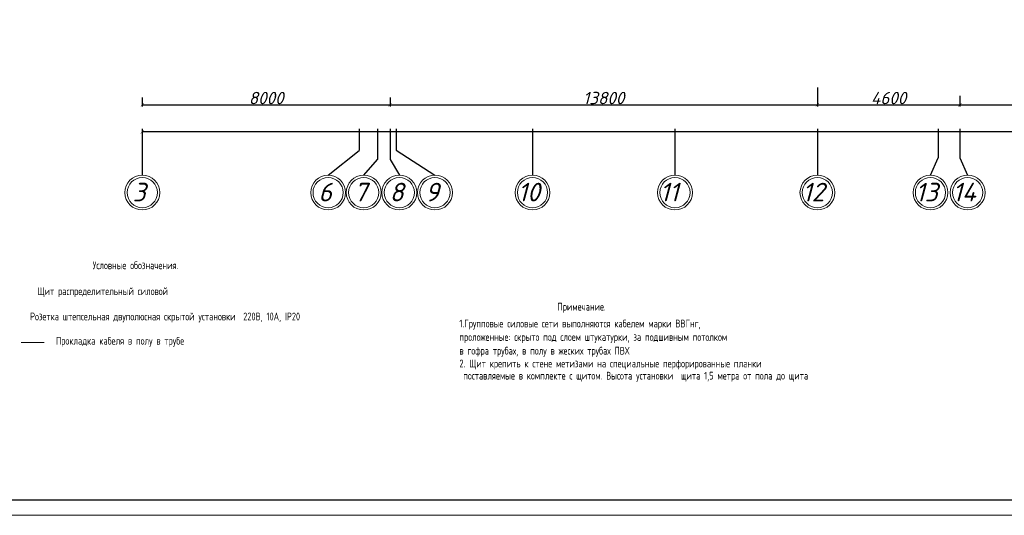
# Model space of a CAD drawing. Header units: millimetres. Extents: x 473009 to 2502882, y 456217 to 1153743.
# Tile 92 of 124: x 1953672 to 1985466, y 456592 to 472608. Entities that reach past the tile are written whole.
import ezdxf

# ---------------------------------------------------------------- set-up
doc = ezdxf.new("R2010")
doc.units = ezdxf.units.MM
doc.layers.add('os', color=3, linetype='Continuous')
for name, color, linetype, lineweight in [('STR. Таблицы(Tables).0', 7, 'Continuous', 20), ('ЭЛЕКТРООСВЕЩЕНИЕ', 7, 'Continuous', 50), ('ЭМ', 240, 'Continuous', 20)]:
    doc.layers.add(name, color=color, linetype=linetype, lineweight=lineweight)
doc.styles.add('SPDS', font='spds.shx', dxfattribs={"width": 0.8, "height": 250})
doc.styles.add('SPDS1', font='spds.shx', dxfattribs={"width": 0.8})
doc.styles.get("Standard").update_dxf_attribs({"font": 'isocpeui.ttf'})
doc.dimstyles.new('ISO-25', dxfattribs={"dimtxt": 400, "dimasz": 100, "dimexe": 50, "dimexo": 50, "dimgap": 20, "dimtad": 1, "dimdec": 0, "dimtxsty": 'Standard', "dimblk": 'ARCHTICK', "dimcen": 20, "dimclrd": 1, "dimclre": 1, "dimadec": 0, "dimazin": 0, "dimtfac": 1, "dimtdec": 0, "dimtmove": 0, "dimatfit": 3, "dimldrblk": 'ARCHTICK', "dimfxl": 1, "dimarcsym": 0})

# ---------------------------------------------------------------- blocks, each defined once
blk = doc.blocks.new('1231234431252433')
at = {"layer": 'ЭМ', "color": 0, "lineweight": 20, "ltscale": 0.5}
blk.add_lwpolyline([(287242, 187022), (413342, 187022), (413342, 269622), (287242, 269622)], close=True, dxfattribs=at)
at = {"layer": 'ЭМ', "color": 0, "lineweight": 30, "ltscale": 0.5}
blk.add_lwpolyline([(289242, 187522), (412842, 187522), (412842, 269122), (289242, 269122)], close=True, dxfattribs=at)
blk = doc.blocks.new('_ArchTick')
at = {"color": 0, "linetype": 'ByBlock', "const_width": 0.15}
blk.add_lwpolyline([(-0.5, -0.5), (0.5, 0.5)], dxfattribs=at)
blk = doc.blocks.new('*D171')
at = {"color": 1, "lineweight": -2, "transparency": 16777216}
for p, q in [((1957631, 470089), (1957631, 469806)), ((1965631, 470089), (1965631, 469806)), ((1957631, 469856), (1965631, 469856))]:
    blk.add_line(p, q, dxfattribs=at)
at = {"layer": 'Defpoints', "color": 0, "lineweight": 50, "transparency": 16777216}
for p in [(1957631, 470139), (1965631, 470139), (1965631, 469856)]:
    blk.add_point(p, dxfattribs=at)
at = {"color": 1, "lineweight": -2, "transparency": 16777216, "xscale": 100, "yscale": 100, "zscale": 100, "rotation": 180}
blk.add_blockref('_ArchTick', (1957631, 469856), dxfattribs=at)
at = {"color": 1, "lineweight": -2, "transparency": 16777216, "xscale": 100, "yscale": 100, "zscale": 100}
blk.add_blockref('_ArchTick', (1965631, 469856), dxfattribs=at)
at = {"color": 0, "transparency": 16777216, "insert": (1961631, 470076), "char_height": 400, "attachment_point": 5}
blk.add_mtext('8000', dxfattribs=at)
blk = doc.blocks.new('*D172')
at = {"color": 1, "lineweight": -2, "transparency": 16777216}
for p, q in [((1979431, 470413), (1979431, 469806)), ((1965631, 470089), (1965631, 469806)), ((1965631, 469856), (1979431, 469856))]:
    blk.add_line(p, q, dxfattribs=at)
at = {"layer": 'Defpoints', "color": 0, "lineweight": 50, "transparency": 16777216}
for p in [(1979431, 470463), (1965631, 470139), (1979431, 469856)]:
    blk.add_point(p, dxfattribs=at)
at = {"color": 1, "lineweight": -2, "transparency": 16777216, "xscale": 100, "yscale": 100, "zscale": 100, "rotation": 180}
blk.add_blockref('_ArchTick', (1965631, 469856), dxfattribs=at)
at = {"color": 1, "lineweight": -2, "transparency": 16777216, "xscale": 100, "yscale": 100, "zscale": 100}
blk.add_blockref('_ArchTick', (1979431, 469856), dxfattribs=at)
at = {"color": 0, "transparency": 16777216, "insert": (1972531, 470076), "char_height": 400, "attachment_point": 5}
blk.add_mtext('13800', dxfattribs=at)
blk = doc.blocks.new('*D173')
at = {"color": 1, "lineweight": -2, "transparency": 16777216}
for p, q in [((1979431, 470413), (1979431, 469806)), ((1984031, 470145), (1984031, 469806)), ((1979431, 469856), (1984031, 469856))]:
    blk.add_line(p, q, dxfattribs=at)
at = {"layer": 'Defpoints', "color": 0, "lineweight": 50, "transparency": 16777216}
for p in [(1979431, 470463), (1984031, 470195), (1984031, 469856)]:
    blk.add_point(p, dxfattribs=at)
at = {"color": 1, "lineweight": -2, "transparency": 16777216, "xscale": 100, "yscale": 100, "zscale": 100, "rotation": 180}
blk.add_blockref('_ArchTick', (1979431, 469856), dxfattribs=at)
at = {"color": 1, "lineweight": -2, "transparency": 16777216, "xscale": 100, "yscale": 100, "zscale": 100}
blk.add_blockref('_ArchTick', (1984031, 469856), dxfattribs=at)
at = {"color": 0, "transparency": 16777216, "insert": (1981731, 470076), "char_height": 400, "attachment_point": 5}
blk.add_mtext('4600', dxfattribs=at)
blk = doc.blocks.new('*D174')
at = {"color": 1, "lineweight": -2, "transparency": 16777216}
for p, q in [((1984031, 470145), (1984031, 469806)), ((1989131, 470135), (1989131, 469806)), ((1984031, 469856), (1989131, 469856))]:
    blk.add_line(p, q, dxfattribs=at)
at = {"layer": 'Defpoints', "color": 0, "lineweight": 50, "transparency": 16777216}
for p in [(1984031, 470195), (1989131, 470185), (1989131, 469856)]:
    blk.add_point(p, dxfattribs=at)
at = {"color": 1, "lineweight": -2, "transparency": 16777216, "xscale": 100, "yscale": 100, "zscale": 100, "rotation": 180}
blk.add_blockref('_ArchTick', (1984031, 469856), dxfattribs=at)
at = {"color": 1, "lineweight": -2, "transparency": 16777216, "xscale": 100, "yscale": 100, "zscale": 100}
blk.add_blockref('_ArchTick', (1989131, 469856), dxfattribs=at)
at = {"color": 0, "transparency": 16777216, "insert": (1986581, 470076), "char_height": 400, "attachment_point": 5}
blk.add_mtext('5100', dxfattribs=at)
blk = doc.blocks.new('*D204')
at = {"color": 1, "lineweight": -2, "transparency": 16777216}
for p, q in [((1957631, 469033), (1957631, 468931)), ((2033231, 468981), (1957631, 468981)), ((2033231, 469033), (2033231, 468931))]:
    blk.add_line(p, q, dxfattribs=at)
at = {"layer": 'Defpoints', "color": 0, "lineweight": 50, "transparency": 16777216}
for p in [(1957631, 469083), (1957631, 468981), (2033231, 469083)]:
    blk.add_point(p, dxfattribs=at)
at = {"color": 1, "lineweight": -2, "transparency": 16777216, "xscale": 100, "yscale": 100, "zscale": 100, "rotation": 180}
blk.add_blockref('_ArchTick', (1957631, 468981), dxfattribs=at)
at = {"color": 1, "lineweight": -2, "transparency": 16777216, "xscale": 100, "yscale": 100, "zscale": 100}
blk.add_blockref('_ArchTick', (2033231, 468981), dxfattribs=at)
at = {"color": 0, "transparency": 16777216, "insert": (1995431, 469204), "char_height": 400, "attachment_point": 5}
blk.add_mtext('75600', dxfattribs=at)

msp = doc.modelspace()

# ---------------------------------------------------------------- linework, layer by layer
at = {"layer": 'os', "color": 0}
for p, q in [((1957631.1, 469083.5), (1957631.1, 467583.5)), ((1964631.1, 469083.5), (1964631.1, 468381)), ((1965231.1, 469083.5), (1965231.1, 468088.7)), ((1965631.1, 469083.5), (1965631.1, 468088.7)), ((1965831.1, 469083.5), (1965831.1, 468394.3)), ((1970231.1, 469083.5), (1970231.1, 467583.5)), ((1974831.1, 469083.5), (1974831.1, 467583.5)), ((1979431.1, 469083.5), (1979431.1, 467583.5)), ((1983331.1, 469083.5), (1983331.1, 468143.5)), ((1984031.1, 469083.5), (1984031.1, 468143.5))]:
    msp.add_line(p, q, dxfattribs=at)
for points in [[(1963631.1, 467583.5), (1964631.1, 468381)], [(1965831.1, 468394.3), (1967081.1, 467583.5)], [(1964781.1, 467583.5), (1965231.1, 468088.7)], [(1965631.1, 468088.7), (1965931.1, 467583.5)], [(1983081.1, 467583.5), (1983331.1, 468143.5)], [(1984031.1, 468143.5), (1984281.1, 467583.5)]]:
    msp.add_lwpolyline(points, dxfattribs=at)
at = {"layer": 'os', "color": 0, "lineweight": 0}
for centre, radius in [((1957631.1, 467021), 562.5), ((1957631.1, 467021), 487.5), ((1963631.1, 467021), 562.5), ((1963631.1, 467021), 487.5), ((1964781.1, 467021), 562.5), ((1964781.1, 467021), 487.5), ((1965931.1, 467021), 562.5), ((1965931.1, 467021), 487.5), ((1967081.1, 467021), 562.5), ((1967081.1, 467021), 487.5), ((1970231.1, 467021), 562.5), ((1970231.1, 467021), 487.5), ((1974831.1, 467021), 562.5), ((1974831.1, 467021), 487.5), ((1979431.1, 467021), 562.5), ((1979431.1, 467021), 487.5), ((1983081.1, 467021), 562.5), ((1983081.1, 467021), 487.5), ((1984281.1, 467021), 562.5), ((1984281.1, 467021), 487.5)]:
    msp.add_circle(centre, radius, dxfattribs=at)
at = {"layer": 'ЭЛЕКТРООСВЕЩЕНИЕ', "color": 7, "lineweight": 20}
msp.add_line((1953719.7, 462172.5), (1954458.2, 462172.5), dxfattribs=at)

# ---------------------------------------------------------------- block references
at = {"lineweight": 50}
msp.add_blockref('1231234431252433', (1650096, 269569.8), dxfattribs=at)

# ---------------------------------------------------------------- texts
at = {"ltscale": 50}
for s, p in [('3', (1957318.6, 466737.3)), ('6', (1963318.6, 466737.3)), ('7', (1964468.6, 466737.3)), ('8', (1965618.6, 466737.3)), ('9', (1966768.6, 466737.3)), ('10', (1969757, 466737.3)), ('11', (1974345.8, 466737.3)), ('12', (1978945.8, 466737.3)), ('13', (1982595.8, 466737.3)), ('14', (1983795.8, 466737.3))]:
    msp.add_text(s, height=600, dxfattribs=at).set_placement(p)
at = {"color": 7, "ltscale": 2, "insert": (513015.9, 476034.8), "char_height": 250, "width": 17719.705, "attachment_point": 4, "line_spacing_factor": 1.44, "style": 'SPDS1'}
msp.add_mtext('\\pi7954.85267;{\\L\\C256;Общие данные\\P\\pi0;\\l    1.Настоящий проект электроосвещения и электрооборудования здания выполнен на основании следующих исходных данных разделов: АР, ОВ, ОС, ТХ. \\PВРУ-1- Ру =116,2кВт; \\P             Рр =98,7кВт.\\P    2.Проектом предусмотрено рабочее (общее, местное) ремонтное и аварийное освещение.\\P    3.Общее рабочее освещение предусматривается стационарными светодиодными светильниками. Выбор типа светильников производился в соответствии с назначением помещений, характеристикой среды и требованиями архитектурного оформления.\\P   4.Освещенность помещений принята согласно нормам и правилам КМК2.01.05-98.\\P   5.Управление рабочим освещением осуществляется выключателями, установленными по месту в помещениях .\\P   6.Аварийное освещение предусматривается по линиям проходов и выходов из здания. Светильники аварийного освещения выделяются из числа светильников общего рабочего освещения и питаются от сети аварийного освещения.\\P   7.Включение светильников общего и аварийного освещения раздельное.\\P  8.Групповая осветительная сеть выполняется кабелем марки ВВГнг-0,66  в ПВХ гофротрубе за подвесным потолком, в плитах перекрытий.   \\P     9.Силовыми электроприемниками являются  технологическое,  сантехническое оборудование. Номинальная мощность установленных электроприемников принята в соответствии с заданиями технологической, вентиляционной частей проекта. \\PРасчетная мощность силовых электроприемников определена методом коэффициентов спроса по характерным группам электроприемников (на основании рекомендаций КМК). . Отключение общей вентиляции при пожаре осуществляется поступлением сигнала на магнитный пускатель "МП".\\P     10.Силовая распределительная сеть выполняется кабелем ВВГнг, проложенная за подвесным потолком в ПВХ гофротрубе и скрыто в ПВХ трубе под слоем штукатурки. \\P     11.Силовые распределительные пункты приняты с автоматическими выключателями на отходящих линиях. Щиты принять навесными. В качестве главного распределительного щита принята панель ПР. Магистральные сети выполняются кабелем марки ВВГнг, проложенные в гофрированных трубах ПВХ, на скобах.\\P    12.Для защиты от поражения электрическим током предусматривается следующие виды заземления :\\P     Заземление всех корпусов электроприемников выполняется в однофазной сети третьим  заземляющим проводом,в трехфазной-пятым заземляющим проводом.\\PВ проекте принята система заземления TN-S. Ввод в здание должен быть предусмотрен пятижильным кабелем. Пятая жила соединяется с заземленной нейтралью источника.\\P    13. Опасные зоны на объекте отсутствуют\\C5;.\\P    }14. {\\C256;Монтаж выполнить в соответствии с ПУЭ и КМК3.05.06-97.}', dxfattribs=at)
at = {"layer": 'STR. Таблицы(Tables).0', "color": 7, "lineweight": 30, "ltscale": 50, "style": 'SPDS', "width": 0.8}
for s, p in [('Условные обозначения.', (1956030, 464545.4)), ('Щит распределительный силовой', (1954244.1, 463709.3)), ('Розетка штепсельная двуполюсная скрытой установки  220В, 10А, IP20', (1954007.8, 462892.3)), ('1.Групповые силовые сети выполняются кабелем марки ВВГнг,', (1967869.8, 462664.4)), ('Прокладка кабеля в полу в трубе', (1954841.9, 462107.3)), ('проложенные: скрыто под слоем штукатурки, за подшивным потолком ', (1967869.8, 462229.7)), ('в гофра трубах, в полу в жеских трубах ПВХ', (1967869.8, 461785.9)), ('2. Щит крепить к стене метизами на специальные перфорированные планки ', (1967871.1, 461372.5)), (' поставляемые в комплекте с щитом. Высота установки  щита 1,5 метра от пола до щита ', (1967871.1, 460979.3))]:
    msp.add_text(s, height=250, dxfattribs=at).set_placement(p)
at = {"layer": 'STR. Таблицы(Tables).0', "color": 7, "lineweight": 30, "ltscale": 50, "insert": (1971815, 463299.2), "char_height": 250, "width": 7000, "attachment_point": 5, "style": 'SPDS'}
msp.add_mtext('Примечание.', dxfattribs=at)

# ---------------------------------------------------------------- dimensions: what is measured, and where the dimension line sits
for base, p1, p2, picture, middle in [((1965631.1, 469855.6), (1957631.1, 470138.8), (1965631.1, 470138.8), '*D171', (1961631.1, 470075.6)), ((1957631.1, 468981), (2033231.1, 469083.5), (1957631.1, 469083.5), '*D204', (1995431.1, 469203.5))]:
    dim = msp.add_linear_dim(base=base, p1=p1, p2=p2, dimstyle='ISO-25')
    dim.commit()
    dim.dimension.update_dxf_attribs({"geometry": picture, "text_midpoint": middle})
for base, p1, p2, picture, middle in [((1979431.1, 469855.6), (1965631.1, 470138.8), (1979431.1, 470463.3), '*D172', (1972531.1, 470075.6)), ((1984031.1, 469855.6), (1979431.1, 470463.3), (1984031.1, 470195.2), '*D173', (1981731.1, 470075.6)), ((1989131.1, 469855.6), (1984031.1, 470195.2), (1989131.1, 470185), '*D174', (1986581.1, 470075.6))]:
    dim = msp.add_linear_dim(base=base, p1=p1, p2=p2, dimstyle='ISO-25', override={"dimtmove": 1})
    dim.commit()
    dim.dimension.update_dxf_attribs({"geometry": picture, "text_midpoint": middle})

doc.saveas('drawing.dxf')
